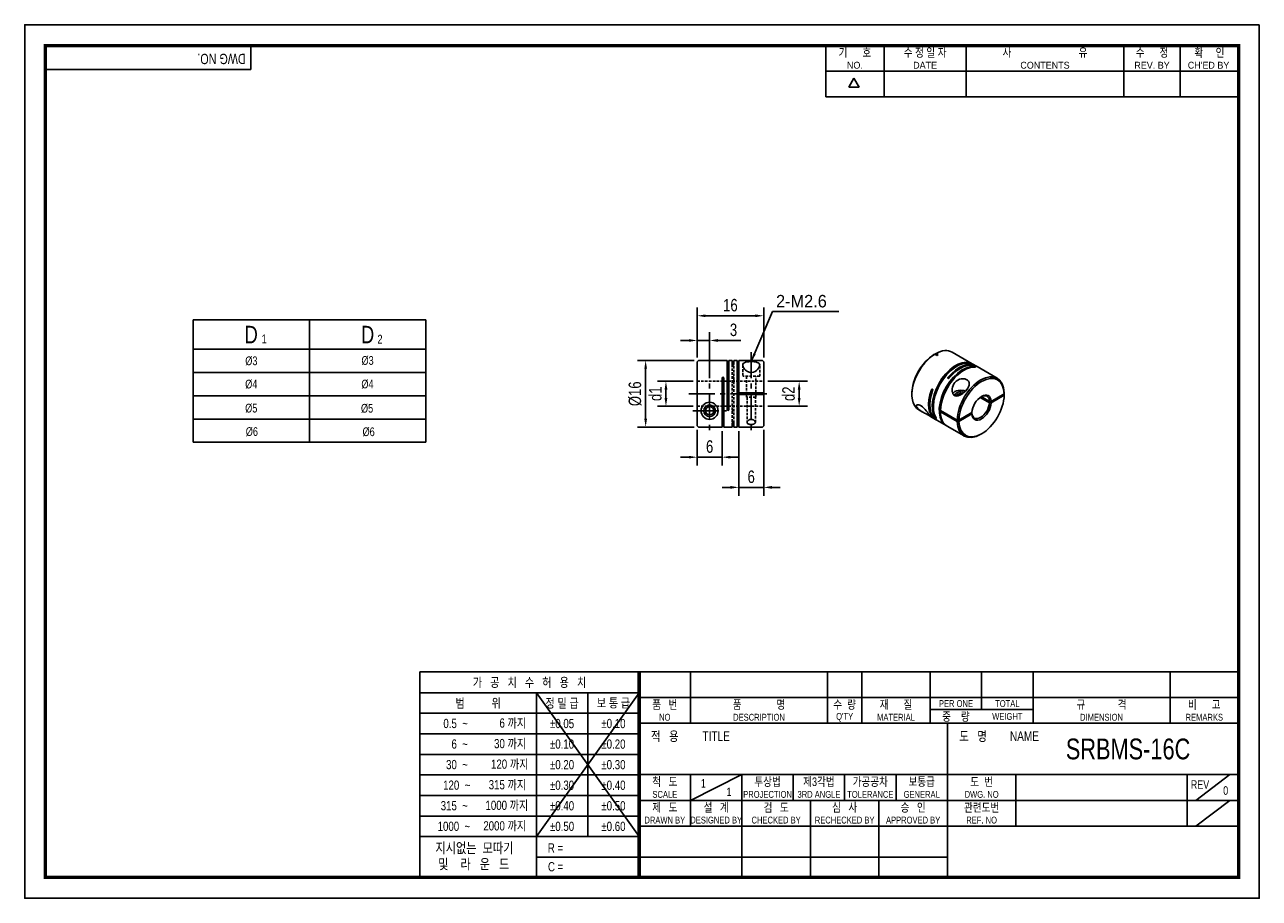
# Model space of a CAD drawing. Header units: millimetres. Extents: x 0 to 297, y 0 to 210.
import ezdxf
from ezdxf.enums import TextEntityAlignment as Align

# ---------------------------------------------------------------- set-up
doc = ezdxf.new("R2010")
doc.units = ezdxf.units.MM
doc.header["$LTSCALE"] = 5
for name, pattern in [('CENTER', [2, 1.25, -0.25, 0.25, -0.25]), ('CENTER2', [1.125, 0.75, -0.125, 0.125, -0.125]), ('DASHED', [0.75, 0.5, -0.25]), ('HIDDEN', [0.375, 0.25, -0.125]), ('HIDDEN2', [0.1875, 0.125, -0.0625]), ('PHANTOM2', [1.25, 0.625, -0.125, 0.125, -0.125, 0.125, -0.125])]:
    doc.linetypes.add(name, pattern=pattern)
doc.layers.get('0').update_dxf_attribs({"linetype": 'CONTINUOUS'})
doc.layers.get('Defpoints').update_dxf_attribs({"linetype": 'CONTINUOUS'})
for name, color, linetype in [('BM', 2, 'CONTINUOUS'), ('C', 1, 'CENTER2'), ('CT', 1, 'CENTER'), ('D', 7, 'CONTINUOUS'), ('DIM', 7, 'CONTINUOUS'), ('H', 3, 'HIDDEN'), ('HD', 4, 'DASHED'), ('P', 4, 'PHANTOM2')]:
    doc.layers.add(name, color=color, linetype=linetype)
doc.styles.get("Standard").update_dxf_attribs({"font": 'Gulim.ttf', "width": 0.8, "height": 3})
doc.dimstyles.new('LIM', dxfattribs={"dimtxt": 2, "dimasz": 2, "dimexe": 2, "dimexo": 1, "dimgap": 1, "dimtad": 1, "dimdec": 3, "dimzin": 9, "dimdsep": 46, "dimtxsty": 'Standard', "dimcen": 3, "dimclrd": 1, "dimclre": 1, "dimadec": 0, "dimazin": 0, "dimtfac": 1, "dimtdec": 3, "dimtmove": 0, "dimatfit": 3, "dimfxl": 0, "dimtolj": 1, "dimtzin": 0, "dimarcsym": 0})

# ---------------------------------------------------------------- blocks, each defined once
blk = doc.blocks.new('*D7')
at = {"layer": 'Defpoints', "color": 0}
for p in [(162.07, 129.28), (149.38, 113.29), (162.07, 113.29)]:
    blk.add_point(p, dxfattribs=at)
at = {"layer": 'DIM', "color": 1, "lineweight": -2}
for p, q in [((161.07, 129.28), (147.38, 129.28)), ((149.38, 127.28), (149.38, 115.29)), ((161.07, 113.29), (147.38, 113.29))]:
    blk.add_line(p, q, dxfattribs=at)
at = {"layer": 'DIM', "color": 1}
for points in [[(149.05, 127.28), (149.71, 127.28), (149.38, 129.28)], [(149.05, 115.29), (149.71, 115.29), (149.38, 113.29)]]:
    blk.add_solid(points, dxfattribs=at)
at = {"layer": 'DIM', "color": 0, "insert": (146.84, 121.28), "char_height": 3, "attachment_point": 5, "rotation": 90}
blk.add_mtext('\\A1;%%c16', dxfattribs=at)
blk = doc.blocks.new('*D8')
at = {"layer": 'Defpoints', "color": 0}
for p in [(154.26, 124.28), (161.77, 124.28), (161.77, 118.28)]:
    blk.add_point(p, dxfattribs=at)
at = {"layer": 'DIM', "color": 1, "lineweight": -2}
for p, q in [((160.77, 124.28), (152.26, 124.28)), ((154.26, 120.28), (154.26, 122.28)), ((160.77, 118.28), (152.26, 118.28))]:
    blk.add_line(p, q, dxfattribs=at)
at = {"layer": 'DIM', "color": 1}
for points in [[(153.93, 122.28), (154.6, 122.28), (154.26, 124.28)], [(153.93, 120.28), (154.6, 120.28), (154.26, 118.28)]]:
    blk.add_solid(points, dxfattribs=at)
at = {"layer": 'DIM', "color": 0, "insert": (151.72, 121.28), "char_height": 3, "attachment_point": 5, "rotation": 90}
blk.add_mtext('\\A1;d1', dxfattribs=at)
blk = doc.blocks.new('*D9')
at = {"layer": 'Defpoints', "color": 0}
for p in [(171.77, 113.28), (177.77, 113.58), (177.77, 98.78)]:
    blk.add_point(p, dxfattribs=at)
at = {"layer": 'DIM', "color": 1, "lineweight": -2}
for p, q in [((171.77, 112.28), (171.77, 96.78)), ((177.77, 112.58), (177.77, 96.78)), ((169.77, 98.78), (167.77, 98.78)), ((171.77, 98.78), (177.77, 98.78)), ((179.77, 98.78), (181.77, 98.78))]:
    blk.add_line(p, q, dxfattribs=at)
at = {"layer": 'DIM', "color": 1}
for points in [[(169.77, 99.12), (169.77, 98.45), (171.77, 98.78)], [(179.77, 99.12), (179.77, 98.45), (177.77, 98.78)]]:
    blk.add_solid(points, dxfattribs=at)
at = {"layer": 'DIM', "color": 0, "insert": (174.77, 101.32), "char_height": 3, "attachment_point": 5}
blk.add_mtext('\\A1;6', dxfattribs=at)
blk = doc.blocks.new('*D10')
at = {"layer": 'Defpoints', "color": 0}
for p in [(161.77, 113.59), (167.77, 113.29), (161.77, 106.04)]:
    blk.add_point(p, dxfattribs=at)
at = {"layer": 'DIM', "color": 1, "lineweight": -2}
for p, q in [((161.77, 112.59), (161.77, 104.04)), ((167.77, 112.29), (167.77, 104.04)), ((159.77, 106.04), (157.77, 106.04)), ((167.77, 106.04), (161.77, 106.04)), ((169.77, 106.04), (171.77, 106.04))]:
    blk.add_line(p, q, dxfattribs=at)
at = {"layer": 'DIM', "color": 1}
for points in [[(159.77, 106.37), (159.77, 105.71), (161.77, 106.04)], [(169.77, 106.37), (169.77, 105.71), (167.77, 106.04)]]:
    blk.add_solid(points, dxfattribs=at)
at = {"layer": 'DIM', "color": 0, "insert": (164.77, 108.58), "char_height": 3, "attachment_point": 5}
blk.add_mtext('\\A1;6', dxfattribs=at)
blk = doc.blocks.new('*D11')
at = {"layer": 'Defpoints', "color": 0}
for p in [(177.77, 124.28), (186.31, 124.28), (177.77, 118.28)]:
    blk.add_point(p, dxfattribs=at)
at = {"layer": 'DIM', "color": 1, "lineweight": -2}
for p, q in [((178.77, 124.28), (188.31, 124.28)), ((186.31, 120.28), (186.31, 122.28)), ((178.77, 118.28), (188.31, 118.28))]:
    blk.add_line(p, q, dxfattribs=at)
at = {"layer": 'DIM', "color": 1}
for points in [[(185.97, 122.28), (186.64, 122.28), (186.31, 124.28)], [(185.97, 120.28), (186.64, 120.28), (186.31, 118.28)]]:
    blk.add_solid(points, dxfattribs=at)
at = {"layer": 'DIM', "color": 0, "insert": (183.76, 121.28), "char_height": 3, "attachment_point": 5, "rotation": 90}
blk.add_mtext('\\A1;d2', dxfattribs=at)
blk = doc.blocks.new('*D12')
at = {"layer": 'Defpoints', "color": 0}
for p in [(161.77, 140.03), (161.77, 134.09), (177.77, 128.98)]:
    blk.add_point(p, dxfattribs=at)
at = {"layer": 'DIM', "color": 1, "lineweight": -2}
for p, q in [((161.77, 135.09), (161.77, 142.03)), ((175.77, 140.03), (163.77, 140.03)), ((177.77, 129.98), (177.77, 142.03))]:
    blk.add_line(p, q, dxfattribs=at)
at = {"layer": 'DIM', "color": 1}
for points in [[(163.77, 140.36), (163.77, 139.7), (161.77, 140.03)], [(175.77, 140.36), (175.77, 139.7), (177.77, 140.03)]]:
    blk.add_solid(points, dxfattribs=at)
at = {"layer": 'DIM', "color": 0, "insert": (169.77, 142.57), "char_height": 3, "attachment_point": 5}
blk.add_mtext('\\A1;16', dxfattribs=at)
blk = doc.blocks.new('*D13')
at = {"layer": 'Defpoints', "color": 0}
for p in [(164.77, 134.09), (161.77, 128.98), (164.77, 129.28)]:
    blk.add_point(p, dxfattribs=at)
at = {"layer": 'DIM', "color": 1, "lineweight": -2}
for p, q in [((159.77, 134.09), (157.77, 134.09)), ((161.77, 129.98), (161.77, 136.09)), ((161.77, 134.09), (164.77, 134.09)), ((164.77, 130.28), (164.77, 136.09)), ((166.77, 134.09), (172.26, 134.09))]:
    blk.add_line(p, q, dxfattribs=at)
at = {"layer": 'DIM', "color": 1}
for points in [[(159.77, 134.43), (159.77, 133.76), (161.77, 134.09)], [(166.77, 134.43), (166.77, 133.76), (164.77, 134.09)]]:
    blk.add_solid(points, dxfattribs=at)
at = {"layer": 'DIM', "color": 0, "insert": (170.52, 136.63), "char_height": 3, "attachment_point": 5}
blk.add_mtext('\\A1;3', dxfattribs=at)

msp = doc.modelspace()

# ---------------------------------------------------------------- linework, layer by layer
for p, q in [((54.437, 199.2323), (54.437, 205)), ((192.7139, 192.6407), (192.7139, 205)), ((206.7211, 192.6407), (206.7211, 205)), ((226.4959, 192.6407), (226.4959, 205)), ((264.3976, 192.6407), (264.3976, 205)), ((277.9928, 192.6407), (277.9928, 205)), ((54.437, 199.2323), (5, 199.2323)), ((192.7139, 198.8204), (291.588, 198.8204)), ((198.2565, 194.9765), (199.4924, 197.1172)), ((200.7283, 194.9765), (199.4924, 197.1172)), ((200.7283, 194.9765), (198.2565, 194.9765)), ((192.7139, 192.6407), (291.588, 192.6407)), ((40.491, 139.0157), (40.491, 109.6157)), ((40.491, 139.0157), (96.491, 139.0157)), ((96.491, 139.0157), (96.491, 109.6157)), ((40.491, 109.6157), (96.491, 109.6157)), ((95.0758, 54.437), (95.0758, 5)), ((147.8086, 54.437), (95.0758, 54.437)), ((292, 54.437), (147.8086, 54.437)), ((147.8086, 54.437), (147.8086, 5)), ((160.1679, 54.437), (160.1679, 42.0778)), ((193.1259, 54.437), (193.1259, 42.0778)), ((201.3654, 54.437), (201.3654, 42.0778)), ((217.8444, 54.437), (217.8444, 42.0778)), ((230.2037, 54.437), (230.2037, 45.3736)), ((242.563, 54.437), (242.563, 42.0778)), ((275.521, 54.437), (275.521, 42.0778)), ((147.8086, 49.4295), (95.0758, 49.4295)), ((147.8086, 49.4295), (123.0901, 14.8235)), ((123.0901, 49.4295), (147.8086, 14.8235)), ((123.0901, 49.4295), (123.0901, 5)), ((135.4493, 49.4295), (135.4493, 14.8235)), ((147.8086, 48.2574), (292, 48.2574)), ((217.8444, 45.3736), (242.563, 45.3736)), ((147.8086, 44.4858), (95.0758, 44.4858)), ((147.8086, 42.0778), (292, 42.0778)), ((221.9642, 5), (221.9642, 42.0778)), ((147.8086, 39.5421), (95.0758, 39.5421)), ((147.8086, 34.5984), (95.0758, 34.5984)), ((147.8086, 29.7185), (292, 29.7185)), ((160.1679, 23.5389), (172.5271, 29.7185)), ((160.1679, 29.7185), (160.1679, 17.3593)), ((172.5271, 29.7185), (172.5271, 5)), ((184.8864, 29.7185), (184.8864, 23.5389)), ((197.2457, 29.7185), (197.2457, 23.5389)), ((209.6049, 29.7185), (209.6049, 23.5389)), ((238.4432, 29.7185), (238.4432, 17.3593)), ((279.6407, 29.7185), (279.6407, 17.3593)), ((281.7006, 23.5389), (289.9401, 29.7185)), ((147.8086, 29.6547), (95.0758, 29.6547)), ((147.8086, 24.711), (95.0758, 24.711)), ((147.8086, 23.5389), (221.9642, 23.5389)), ((189.0061, 23.5389), (189.0061, 5)), ((205.4852, 23.5389), (205.4852, 5)), ((221.9642, 23.5389), (292, 23.5389)), ((281.7006, 17.3593), (289.9401, 23.5389)), ((147.8086, 19.7673), (95.0758, 19.7673)), ((147.8086, 17.3593), (292, 17.3593)), ((147.8086, 14.8235), (95.0758, 14.8235)), ((147.8086, 9.8798), (123.0901, 9.8798)), ((147.8086, 9.8798), (221.9642, 9.8798))]:
    msp.add_line(p, q)
at = {"color": 4}
for p, q in [((68.491, 139.0157), (68.491, 109.6157)), ((40.491, 132.0157), (96.491, 132.0157))]:
    msp.add_line(p, q, dxfattribs=at)
at = {"color": 1}
for p, q in [((40.491, 126.4157), (96.491, 126.4157)), ((40.491, 120.8157), (96.491, 120.8157)), ((40.491, 115.2157), (96.491, 115.2157))]:
    msp.add_line(p, q, dxfattribs=at)
msp.add_lwpolyline([(297, 210), (0, 210), (0, 0), (297, 0)], close=True)
msp.add_lwpolyline([(292, 205, 0.8, 0.8, 0), (5, 205, 0.8, 0.8, 0), (5, 5, 0.8, 0.8, 0), (292, 5, 0.8, 0.8, 0)], format="xyseb", close=True)
at = {"const_width": 0.824}
msp.add_lwpolyline([(147.8086, 5), (147.8086, 54.437)], dxfattribs=at)
at = {"layer": 'BM', "linetype": 'Continuous'}
for p, q in [((218.7317, 130.6844), (218.9438, 130.8069)), ((219.4404, 130.5202), (218.9438, 130.8069)), ((219.2267, 130.9702), (219.0145, 130.8477)), ((219.0145, 130.7661), (219.0145, 130.8477)), ((219.7232, 130.6835), (219.2267, 130.9702)), ((219.4404, 130.5202), (219.7232, 130.6835)), ((227.9643, 128.4699), (223.0852, 131.2868)), ((161.7707, 128.981), (162.0707, 129.2811)), ((161.7707, 113.5862), (161.7707, 128.981)), ((162.773, 129.2811), (162.0707, 129.2811)), ((168.9707, 129.2836), (162.773, 129.2836)), ((168.9707, 129.2836), (168.9707, 117.4836)), ((169.3707, 129.2836), (169.3707, 117.4836)), ((170.1707, 129.2836), (169.3707, 129.2836)), ((170.1707, 128.3235), (170.1707, 129.2836)), ((170.5707, 128.3235), (170.5707, 129.2836)), ((171.3707, 129.2836), (170.5707, 129.2836)), ((171.3707, 113.2836), (171.3707, 129.2836)), ((171.7707, 121.4836), (171.7707, 129.2836)), ((177.4707, 129.2836), (171.7707, 129.2836)), ((177.7707, 128.9836), (177.4707, 129.2836)), ((177.7707, 121.4836), (177.7707, 128.9836)), ((228.8128, 127.98), (228.2471, 128.3066)), ((228.3483, 127.6994), (228.3483, 127.8613)), ((233.9747, 124.9998), (229.0957, 127.8167)), ((167.7707, 125.0836), (167.7707, 113.2861)), ((168.1707, 125.0836), (168.1707, 113.2836)), ((222.1258, 125.2485), (222.1258, 124.994)), ((218.3582, 122.3875), (218.1378, 122.2603)), ((171.7707, 121.4836), (177.4707, 121.4836)), ((171.7707, 121.0836), (171.7707, 121.4836)), ((171.7707, 113.2836), (171.7707, 121.0836)), ((171.7707, 121.0836), (177.4707, 121.0836)), ((177.7707, 121.4836), (177.4707, 121.4836)), ((177.4707, 121.0836), (177.7707, 121.0836)), ((177.7707, 121.0836), (177.7707, 113.5836)), ((213.4284, 121.3376), (213.4284, 121.0927)), ((229.8526, 120.4228), (232.0913, 119.1303)), ((230.1161, 120.5973), (232.0913, 119.4569)), ((232.516, 119.4572), (232.0913, 119.4569)), ((232.0913, 119.1303), (232.516, 119.1306)), ((235.6297, 121.2549), (232.516, 119.4572)), ((235.6297, 120.9283), (232.516, 119.1306)), ((235.6298, 121.1733), (235.5591, 121.2141)), ((235.6298, 121.4999), (235.6297, 121.2549)), ((235.6297, 120.9283), (235.6298, 121.1733)), ((215.0852, 117.4304), (216.0567, 116.8696)), ((220.2891, 117.297), (224.3196, 114.97)), ((220.2891, 116.9704), (220.5719, 117.1337)), ((220.2891, 116.9704), (224.3196, 114.6434)), ((227.8577, 116.7677), (224.7439, 114.97)), ((227.8577, 116.4411), (224.7439, 114.6434)), ((227.8581, 116.6863), (227.7874, 116.7271)), ((227.8577, 116.4411), (227.8581, 116.6863)), ((162.0707, 113.2861), (161.7707, 113.5862)), ((162.0707, 113.2861), (167.7707, 113.2861)), ((168.1707, 113.2836), (170.1707, 113.2836)), ((170.1707, 113.2836), (170.1707, 114.2437)), ((170.5707, 113.2836), (170.5707, 114.2437)), ((170.5707, 113.2836), (171.3707, 113.2836)), ((171.7707, 113.2836), (177.4707, 113.2836)), ((177.4707, 113.2836), (177.7707, 113.5836)), ((217.9338, 115.7858), (219.1158, 115.1034)), ((218.9863, 115.565), (219.1266, 115.646)), ((219.3986, 114.9401), (221.6613, 113.6337)), ((221.9442, 113.4704), (225.9747, 111.1434)), ((224.7439, 114.97), (224.3196, 114.97)), ((224.3196, 114.6434), (224.7439, 114.6434)), ((229.9747, 111.5396), (230.1868, 111.6621))]:
    msp.add_line(p, q, dxfattribs=at)
for radius in [2.05, 1.4, 1]:
    msp.add_circle((164.7707, 117.1836), radius, dxfattribs=at)
for centre, radius, start, end in [((167.9707, 125.0836), 0.2, 0, 180), ((231.1902, 121.2836), 59.3944, 179.807066, 180.192934), ((169.1707, 117.4836), 0.2, 180, 360)]:
    msp.add_arc(centre, radius, start, end, dxfattribs=at)
for centre, major_axis, start_param, end_param in [((219.0852, 124.3586), (4, 6.9282), 0.81040077, 3.14159265), ((218.8731, 124.4811), (3.85, 6.6684), 0.81137511, 2.35619449), ((219.0852, 124.3586), (-4, -6.9282), 3.14159265, 3.90198821), ((223.9643, 121.5417), (-4, -6.9282), 3.10622994, 5.99275118), ((224.2471, 121.3784), (-4, -6.9282), 3.14159265, 5.99275118), ((225.6613, 120.5619), (4, 6.9282), 0.29043413, 3.17695536), ((225.9442, 120.3986), (-4, -6.9282), 3.43202679, 5.47278454), ((224.8128, 121.0518), (-4, -6.9282), 3.10622994, 4.42195485), ((225.0957, 120.8885), (-4, -6.9282), 3.14159265, 4.42195485), ((229.9747, 118.0716), (-4, -6.9282), 2.3811971, 5.47278454), ((230.1868, 117.9491), (-3.85, -6.6684), 2.38217144, 5.4718102), ((223.1158, 122.0316), (4, 6.9282), 1.86123046, 3.17695536), ((223.3986, 121.8683), (4, 6.9282), 1.86123046, 3.14159265), ((225.1664, 120.9294), (-2.05, 0), 4.12513761, 5.89342478), ((225.1664, 120.9294), (1.4, 0), 0.96476763, 3.29181337), ((225.1664, 120.6844), (-1.1, 0), 4.34215981, 6.21716988), ((230.1868, 117.9491), (3.85, 6.6684), 2.38217144, 5.4718102), ((230.1868, 117.9491), (-1.65, -2.8579), 2.41683771, 5.43714392), ((230.1868, 117.9491), (1.65, 2.8579), 2.41683771, 5.43714392), ((229.9747, 118.0716), (1.5, 2.5981), 2.42291064, 5.431071), ((229.9747, 118.0716), (-1.5, -2.5981), 2.42291064, 3.87816325), ((225.9442, 120.3986), (4, 6.9282), 2.3811971, 3.14159265), ((229.9747, 118.0716), (4, 6.9282), 2.3811971, 3.92699082)]:
    msp.add_ellipse(centre, major_axis=major_axis, ratio=0.57735027, start_param=start_param, end_param=end_param, dxfattribs=at)
for points, knots in [([(170.2144, 128.2547), (170.2007, 128.2644), (170.19, 128.2751), (170.1827, 128.2862), (170.1748, 128.2983), (170.1707, 128.311), (170.1707, 128.3235)], [0.775966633, 0.775966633, 0.775966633, 0.775966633, 0.883001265, 0.883001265, 0.883001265, 1, 1, 1, 1]), ([(170.4524, 128.2218), (170.4321, 128.2166), (170.4094, 128.2132), (170.3866, 128.2121), (170.3813, 128.2119), (170.376, 128.2118), (170.3707, 128.2118), (170.3505, 128.2118), (170.33, 128.2136), (170.311, 128.217), (170.292, 128.2205), (170.274, 128.2255), (170.2581, 128.2317)], [0.375179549, 0.375179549, 0.375179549, 0.375179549, 0.477632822, 0.477632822, 0.477632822, 0.500900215, 0.500900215, 0.500900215, 0.591199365, 0.591199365, 0.591199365, 0.681160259, 0.681160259, 0.681160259, 0.681160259]), ([(170.5707, 128.3235), (170.5707, 128.3099), (170.5659, 128.296), (170.5565, 128.283), (170.5471, 128.2699), (170.5328, 128.2573), (170.5144, 128.2466), (170.4973, 128.2366), (170.476, 128.2279), (170.4524, 128.2218)], [0, 0, 0, 0, 0.127716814, 0.127716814, 0.127716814, 0.255922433, 0.255922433, 0.255922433, 0.375179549, 0.375179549, 0.375179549, 0.375179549]), ([(171.3849, 128.283), (171.3944, 128.2699), (171.4087, 128.2573), (171.4271, 128.2466), (171.4442, 128.2366), (171.4655, 128.2279), (171.4891, 128.2218)], [0.127716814, 0.127716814, 0.127716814, 0.127716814, 0.255922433, 0.255922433, 0.255922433, 0.375179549, 0.375179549, 0.375179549, 0.375179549]), ([(171.4891, 128.2218), (171.5094, 128.2166), (171.5321, 128.2132), (171.5549, 128.2121), (171.5602, 128.2119), (171.5655, 128.2118), (171.5707, 128.2118), (171.591, 128.2118), (171.6115, 128.2136), (171.6305, 128.217), (171.6495, 128.2205), (171.6675, 128.2255), (171.6834, 128.2317), (171.7001, 128.2382), (171.7149, 128.2461), (171.7271, 128.2547)], [0.375179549, 0.375179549, 0.375179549, 0.375179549, 0.477632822, 0.477632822, 0.477632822, 0.500900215, 0.500900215, 0.500900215, 0.591199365, 0.591199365, 0.591199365, 0.681160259, 0.681160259, 0.681160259, 0.775966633, 0.775966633, 0.775966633, 0.775966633]), ([(171.7271, 128.2547), (171.7408, 128.2644), (171.7515, 128.2751), (171.7588, 128.2862), (171.7667, 128.2983), (171.7707, 128.311), (171.7707, 128.3235)], [0.775966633, 0.775966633, 0.775966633, 0.775966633, 0.883001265, 0.883001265, 0.883001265, 1, 1, 1, 1]), ([(176.8207, 128.1531), (176.8207, 128.4582), (176.6172, 128.6953), (175.8002, 128.9763), (175.1964, 129.0273), (174.0172, 129.0021), (173.4584, 128.9217), (172.7885, 128.5728), (172.6716, 128.2988), (172.8093, 127.6528), (173.0432, 127.286), (173.5969, 126.7998), (173.8189, 126.6478), (174.3421, 126.4332), (174.6419, 126.3794), (175.5254, 126.4653), (176.0066, 126.8107), (176.6363, 127.4863), (176.8207, 127.8479), (176.8207, 128.1531)], [0, 0, 0, 0, 0.125, 0.125, 0.25, 0.25, 0.375, 0.375, 0.5, 0.5, 0.625, 0.625, 0.6875, 0.6875, 0.75, 0.75, 0.875, 0.875, 1, 1, 1, 1]), ([(228.3483, 127.8613), (228.3661, 127.8605), (228.3874, 127.8576), (228.4107, 127.8527), (228.4341, 127.8478), (228.4601, 127.8409), (228.4866, 127.8323), (228.5112, 127.8244), (228.537, 127.8148), (228.5611, 127.8045), (228.5819, 127.7957), (228.6022, 127.786), (228.6195, 127.7766)], [0, 0, 0, 0, 0.127716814, 0.127716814, 0.127716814, 0.255922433, 0.255922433, 0.255922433, 0.375179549, 0.375179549, 0.375179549, 0.477632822, 0.477632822, 0.477632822, 0.477632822]), ([(228.6885, 127.7106), (228.6861, 127.7059), (228.68, 127.7025), (228.6709, 127.7004), (228.6611, 127.698), (228.6475, 127.6973), (228.6312, 127.698)], [0.775966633, 0.775966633, 0.775966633, 0.775966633, 0.883001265, 0.883001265, 0.883001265, 1, 1, 1, 1]), ([(222.1258, 124.994), (222.1115, 125.0023), (222.0992, 125.0135), (222.09, 125.0265), (222.0808, 125.0394), (222.0743, 125.0545), (222.0707, 125.0705), (222.0669, 125.0873), (222.0663, 125.1055), (222.0685, 125.1236), (222.0709, 125.1441), (222.077, 125.1652), (222.086, 125.1854), (222.0959, 125.2074), (222.1095, 125.2289), (222.1258, 125.2485)], [0.500900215, 0.500900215, 0.500900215, 0.500900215, 0.591199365, 0.591199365, 0.591199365, 0.681160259, 0.681160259, 0.681160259, 0.775966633, 0.775966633, 0.775966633, 0.883001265, 0.883001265, 0.883001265, 1, 1, 1, 1]), ([(222.4086, 125.0852), (222.3909, 125.0639), (222.3696, 125.0442), (222.3463, 125.0278), (222.3229, 125.0113), (222.2969, 124.9977), (222.2704, 124.9886), (222.2458, 124.9802), (222.22, 124.9756), (222.1959, 124.976), (222.1751, 124.9763), (222.1548, 124.9804), (222.1375, 124.9881)], [0, 0, 0, 0, 0.127716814, 0.127716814, 0.127716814, 0.255922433, 0.255922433, 0.255922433, 0.375179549, 0.375179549, 0.375179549, 0.477632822, 0.477632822, 0.477632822, 0.477632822]), ([(226.6159, 122.2721), (226.9774, 122.7299), (227.2209, 123.2302), (227.2117, 124.1215), (226.9458, 124.5025), (226.045, 124.9248), (225.4209, 124.9551), (224.3078, 124.5745), (223.8304, 124.1706), (223.2303, 123.1842), (223.0901, 122.6129), (223.1352, 121.7898), (223.1945, 121.5187), (223.4322, 121.0535), (223.6136, 120.8695), (224.2889, 120.6081), (224.8347, 120.8124), (225.7949, 121.4043), (226.2544, 121.8142), (226.6159, 122.2721)], [0, 0, 0, 0, 0.125, 0.125, 0.25, 0.25, 0.375, 0.375, 0.5, 0.5, 0.625, 0.625, 0.6875, 0.6875, 0.75, 0.75, 0.875, 0.875, 1, 1, 1, 1]), ([(218.1378, 122.2603), (218.1474, 122.2863), (218.1606, 122.3107), (218.1765, 122.3314), (218.1923, 122.3522), (218.2114, 122.3699), (218.232, 122.3823), (218.2512, 122.3938), (218.2724, 122.4011), (218.2934, 122.4025), (218.3114, 122.4038), (218.3299, 122.4007), (218.3467, 122.3933)], [0, 0, 0, 0, 0.127716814, 0.127716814, 0.127716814, 0.255922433, 0.255922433, 0.255922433, 0.375179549, 0.375179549, 0.375179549, 0.477632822, 0.477632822, 0.477632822, 0.477632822]), ([(218.3582, 122.3875), (218.3725, 122.3793), (218.3857, 122.3676), (218.3967, 122.3535), (218.4077, 122.3395), (218.4169, 122.3229), (218.4238, 122.305), (218.431, 122.2862), (218.4359, 122.2656), (218.4384, 122.2447), (218.4413, 122.2212), (218.4412, 122.1966), (218.4385, 122.1728), (218.4356, 122.1468), (218.4295, 122.1209), (218.4206, 122.097)], [0.500900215, 0.500900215, 0.500900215, 0.500900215, 0.591199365, 0.591199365, 0.591199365, 0.681160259, 0.681160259, 0.681160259, 0.775966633, 0.775966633, 0.775966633, 0.883001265, 0.883001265, 0.883001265, 1, 1, 1, 1]), ([(217.9452, 115.781), (217.9544, 115.7862), (217.8607, 115.8967), (217.5236, 116.3518), (217.2466, 116.7441), (216.5303, 117.6104), (216.0792, 118.0717), (215.224, 118.6261), (214.832, 118.71), (214.4481, 118.504), (214.4714, 118.2344), (214.6874, 117.9412)], [0.386256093, 0.386256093, 0.386256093, 0.386256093, 0.5, 0.5, 0.625, 0.625, 0.75, 0.75, 0.875, 0.875, 1, 1, 1, 1]), ([(214.6874, 117.9412), (214.9034, 117.648), (215.2837, 117.3446), (215.9767, 116.9115), (216.2298, 116.7694), (216.7502, 116.488), (217.0211, 116.3462), (217.477, 116.091), (217.6552, 115.9796), (217.868, 115.8349), (217.9188, 115.7946), (217.9373, 115.7838)], [0, 0, 0, 0, 0.125, 0.125, 0.1875, 0.1875, 0.25, 0.25, 0.3125, 0.3125, 0.372475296, 0.372475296, 0.372475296, 0.372475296]), ([(170.2891, 114.3453), (170.3094, 114.3506), (170.3321, 114.354), (170.3549, 114.355), (170.3602, 114.3553), (170.3655, 114.3554), (170.3707, 114.3554), (170.391, 114.3554), (170.4115, 114.3535), (170.4305, 114.3501)], [0.375179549, 0.375179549, 0.375179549, 0.375179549, 0.477632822, 0.477632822, 0.477632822, 0.500900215, 0.500900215, 0.500900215, 0.591199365, 0.591199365, 0.591199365, 0.591199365]), ([(170.4305, 114.3501), (170.4495, 114.3467), (170.4675, 114.3416), (170.4834, 114.3354), (170.5001, 114.3289), (170.5149, 114.321), (170.5271, 114.3125)], [0.591199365, 0.591199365, 0.591199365, 0.591199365, 0.681160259, 0.681160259, 0.681160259, 0.775966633, 0.775966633, 0.775966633, 0.775966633]), ([(170.5271, 114.3125), (170.5408, 114.3028), (170.5515, 114.292), (170.5588, 114.2809), (170.5667, 114.2689), (170.5707, 114.2561), (170.5707, 114.2437)], [0.775966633, 0.775966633, 0.775966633, 0.775966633, 0.883001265, 0.883001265, 0.883001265, 1, 1, 1, 1]), ([(171.7565, 114.2841), (171.7471, 114.2972), (171.7328, 114.3098), (171.7144, 114.3206), (171.6973, 114.3306), (171.676, 114.3393), (171.6524, 114.3453), (171.6321, 114.3506), (171.6094, 114.354), (171.5866, 114.355), (171.5813, 114.3553), (171.576, 114.3554), (171.5707, 114.3554), (171.5505, 114.3554), (171.53, 114.3535), (171.511, 114.3501), (171.492, 114.3467), (171.474, 114.3416), (171.4581, 114.3354), (171.4414, 114.3289), (171.4266, 114.321), (171.4144, 114.3125)], [0.127716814, 0.127716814, 0.127716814, 0.127716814, 0.255922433, 0.255922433, 0.255922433, 0.375179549, 0.375179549, 0.375179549, 0.477632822, 0.477632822, 0.477632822, 0.500900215, 0.500900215, 0.500900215, 0.591199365, 0.591199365, 0.591199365, 0.681160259, 0.681160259, 0.681160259, 0.775966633, 0.775966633, 0.775966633, 0.775966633]), ([(175.7707, 114.4141), (175.7707, 114.501), (175.7384, 114.5942), (175.6777, 114.6838), (175.6224, 114.7653), (175.5417, 114.8465), (175.4393, 114.9165), (175.3649, 114.9675), (175.2769, 115.0137), (175.1795, 115.0487), (175.0983, 115.0779), (175.0087, 115.0999), (174.9168, 115.1111), (174.8245, 115.1223), (174.7275, 115.1228), (174.6351, 115.1123), (174.5496, 115.1027), (174.4659, 115.0837), (174.3892, 115.0581), (174.3067, 115.0307), (174.2304, 114.9952), (174.1633, 114.9554), (174.0832, 114.9081), (174.0143, 114.8538), (173.9583, 114.7975), (173.8903, 114.7291), (173.8397, 114.656), (173.8086, 114.5842), (173.7732, 114.5027), (173.762, 114.4205), (173.7778, 114.3447), (173.7935, 114.2694), (173.8367, 114.1979), (173.9071, 114.1373), (173.9698, 114.0833), (174.0563, 114.036), (174.1597, 113.9997), (174.25, 113.9681), (174.356, 113.9437), (174.4679, 113.9285), (174.57, 113.9147), (174.68, 113.9079), (174.788, 113.9087), (174.8917, 113.9094), (174.9965, 113.9171), (175.0938, 113.9314), (175.1911, 113.9456), (175.2834, 113.9668), (175.3641, 113.9937), (175.4478, 114.0216), (175.5211, 114.0563), (175.5799, 114.0959), (175.643, 114.1383), (175.691, 114.1874), (175.7226, 114.2401), (175.7549, 114.2942), (175.7707, 114.3533), (175.7707, 114.4141)], [0, 0, 0, 0, 0.07529535, 0.07529535, 0.07529535, 0.14377481, 0.14377481, 0.14377481, 0.1933107, 0.1933107, 0.1933107, 0.2345169, 0.2345169, 0.2345169, 0.27595425, 0.27595425, 0.27595425, 0.31411391, 0.31411391, 0.31411391, 0.35511841, 0.35511841, 0.35511841, 0.40407871, 0.40407871, 0.40407871, 0.46361984, 0.46361984, 0.46361984, 0.53130435, 0.53130435, 0.53130435, 0.59873449, 0.59873449, 0.59873449, 0.65874172, 0.65874172, 0.65874172, 0.71100183, 0.71100183, 0.71100183, 0.75858481, 0.75858481, 0.75858481, 0.80422603, 0.80422603, 0.80422603, 0.84985559, 0.84985559, 0.84985559, 0.89714674, 0.89714674, 0.89714674, 0.94791134, 0.94791134, 0.94791134, 1, 1, 1, 1]), ([(219.2177, 115.3596), (219.2141, 115.3615), (219.2105, 115.3635), (219.2067, 115.3657), (219.1924, 115.3739), (219.1766, 115.3841), (219.1607, 115.3954), (219.1449, 115.4066), (219.1286, 115.4191), (219.113, 115.4319), (219.0965, 115.4454), (219.0805, 115.4595), (219.0658, 115.4734), (219.0493, 115.4891), (219.0341, 115.5048), (219.0212, 115.5196), (219.007, 115.5358), (218.9951, 115.5513), (218.9863, 115.565)], [0.477632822, 0.477632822, 0.477632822, 0.477632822, 0.500900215, 0.500900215, 0.500900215, 0.591199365, 0.591199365, 0.591199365, 0.681160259, 0.681160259, 0.681160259, 0.775966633, 0.775966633, 0.775966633, 0.883001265, 0.883001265, 0.883001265, 1, 1, 1, 1]), ([(219.2692, 115.4017), (219.2788, 115.3868), (219.2852, 115.3737), (219.2877, 115.3636), (219.2903, 115.3535), (219.2891, 115.3461), (219.2837, 115.3425), (219.2787, 115.3391), (219.2698, 115.339), (219.2574, 115.3425), (219.2467, 115.3455), (219.233, 115.3513), (219.2177, 115.3596)], [0, 0, 0, 0, 0.127716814, 0.127716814, 0.127716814, 0.255922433, 0.255922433, 0.255922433, 0.375179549, 0.375179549, 0.375179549, 0.477632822, 0.477632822, 0.477632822, 0.477632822])]:
    msp.add_open_spline(points, degree=3, knots=knots, dxfattribs=at)
for points in [[(170.2581, 128.2317), (170.2414, 128.2382), (170.2266, 128.2461), (170.2144, 128.2547)], [(171.3707, 128.3235), (171.3707, 128.3099), (171.3756, 128.296), (171.3849, 128.283)], [(228.6195, 127.7766), (228.6236, 127.7745), (228.6274, 127.7723), (228.6312, 127.7701)], [(228.6312, 127.7701), (228.6455, 127.7619), (228.6577, 127.7537), (228.667, 127.7463)], [(228.667, 127.7463), (228.6762, 127.7389), (228.6827, 127.7321), (228.6863, 127.7262)], [(228.6863, 127.7262), (228.69, 127.7201), (228.6907, 127.7148), (228.6885, 127.7106)], [(222.1375, 124.9881), (222.1334, 124.9899), (222.1295, 124.9919), (222.1258, 124.994)], [(218.3467, 122.3933), (218.3506, 122.3916), (218.3545, 122.3897), (218.3582, 122.3875)], [(170.1707, 114.2437), (170.1707, 114.2572), (170.1756, 114.2711), (170.1849, 114.2841)], [(170.1849, 114.2841), (170.1944, 114.2972), (170.2087, 114.3098), (170.2271, 114.3206)], [(170.2271, 114.3206), (170.2442, 114.3306), (170.2655, 114.3393), (170.2891, 114.3453)], [(171.3827, 114.2809), (171.3748, 114.2689), (171.3707, 114.2561), (171.3707, 114.2437)], [(171.4144, 114.3125), (171.4007, 114.3028), (171.39, 114.292), (171.3827, 114.2809)], [(171.7707, 114.2437), (171.7707, 114.2572), (171.7659, 114.2711), (171.7565, 114.2841)]]:
    msp.add_open_spline(points, degree=3, dxfattribs=at)
at = {"layer": 'C'}
msp.add_line((147.8086, 49.4295), (147.8086, 49.3961), dxfattribs=at)
at = {"layer": 'CT'}
for p, q in [((164.7707, 131.2836), (164.7707, 111.2861)), ((174.7707, 131.2836), (174.7707, 111.2861)), ((159.7707, 121.2836), (179.7707, 121.2836)), ((160.7207, 117.1836), (168.8207, 117.1836))]:
    msp.add_line(p, q, dxfattribs=at)
at = {"layer": 'H'}
msp.add_line((147.8086, 49.3128), (147.8086, 49.2711), dxfattribs=at)
at = {"layer": 'HD', "linetype": 'HIDDEN2'}
for p, q in [((170.1707, 128.3235), (170.1707, 114.2437)), ((170.5707, 114.2437), (170.5707, 128.3235)), ((172.7207, 128.1518), (172.7207, 125.4836)), ((176.8207, 125.4836), (176.8207, 128.1531)), ((176.8207, 125.4836), (172.7207, 125.4836)), ((173.6707, 125.4836), (173.6707, 121.4836)), ((175.8707, 121.4836), (175.8707, 125.4836)), ((161.7707, 124.2836), (177.7707, 124.2836)), ((173.6707, 121.0836), (173.6707, 120.4836)), ((175.8707, 120.4836), (173.6707, 120.4836)), ((173.7707, 120.4836), (173.7707, 114.4151)), ((175.7707, 114.4141), (175.7707, 120.4836)), ((175.8707, 120.4836), (175.8707, 121.0836)), ((161.7707, 118.2836), (177.7707, 118.2836))]:
    msp.add_line(p, q, dxfattribs=at)
for centre, start, end in [((170.3707, 125.0836), 0, 180), ((170.3707, 117.4836), 180, 360)]:
    msp.add_arc(centre, 0.2, start, end, dxfattribs=at)
at = {"layer": 'P'}
msp.add_line((147.8086, 49.221), (147.8086, 49.1627), dxfattribs=at)

# ---------------------------------------------------------------- texts
at = {"color": 0}
for s, insert, char_height, width, attachment_point in [('D', (54.491, 135.5157), 4.2, 28, 5), ('D', (82.491, 135.5157), 4.2, 28, 5), ('1', (56.9868, 135.5406), 2.1, 6.3, 1), ('2', (84.8572, 135.4602), 2.1, 3.36, 1), ('%%c3', (54.526, 129.1688), 2.1, 28, 5), ('%%c3', (82.4876, 129.2496), 2.1, 28, 5), ('%%c4', (54.509, 123.5738), 2.1, 28, 5), ('%%c4', (82.4619, 123.5874), 2.1, 28, 5), ('%%c5', (54.5, 117.7904), 2.1, 28, 5), ('%%c5', (82.3651, 117.7554), 2.1, 28, 5), ('%%c6', (54.647, 112.1561), 2.1, 28, 5), ('%%c6', (82.7396, 112.1167), 2.1, 28, 5)]:
    msp.add_mtext(s, dxfattribs=dict(at, insert=insert, char_height=char_height, width=width, attachment_point=attachment_point))
at = {"layer": 'D', "width": 0.8}
for s, height, p in [('확     인', 2.05988, (284.9964, 203.3521)), ('기      호', 2.05988, (199.7175, 203.3521)), ('수 정 일 자', 2.05988, (216.6085, 203.3521)), ('사                           유', 2.059877, (245.4468, 203.3521)), ('수      정', 2.05988, (271.1952, 203.3521)), ('가   공   치   수   허   용   치', 2.224667, (121.4422, 51.9333)), ('범          위', 2.224667, (109.0829, 46.9576)), ('정 밀 급', 2.22467, (129.2697, 46.9576)), ('보 통 급', 2.22467, (141.629, 46.9576)), ('품   번', 2.05988, (153.9882, 46.6095)), ('품              명', 2.059877, (176.6469, 46.6095)), ('수  량', 2.05988, (197.2457, 46.6095)), ('재      질', 2.05988, (209.6049, 46.6095)), ('PER ONE', 1.6479, (224.0241, 46.8155)), ('TOTAL', 1.6479, (236.3833, 46.8155)), ('규             격', 2.059877, (259.042, 46.6095)), ('비      고', 2.05988, (283.7605, 46.6095)), ('NO', 1.6479, (153.9882, 43.5197)), ('DESCRIPTION', 1.647902, (176.6469, 43.5197)), ("Q'TY", 1.6479, (197.2457, 43.5197)), ('MATERIAL', 1.6479, (209.6049, 43.5197)), ('중    량', 2.05988, (224.0241, 43.7257)), ('WEIGHT', 1.6479, (236.3833, 43.7257)), ('DIMENSION', 1.6479, (259.042, 43.5197)), ('REMARKS', 1.6479, (283.7605, 43.5197)), ('%%p0.05', 2.22467, (129.2697, 42.0139)), ('%%p0.10', 2.22467, (141.629, 42.0139)), ('%%p0.10', 2.22467, (129.2697, 37.0702)), ('%%p0.20', 2.22467, (141.629, 37.0702)), ('적   용', 2.30706, (153.9882, 38.988)), ('TITLE', 2.30706, (166.3475, 38.988)), ('도   명', 2.30706, (228.1438, 38.988)), ('NAME', 2.30706, (240.5031, 38.988)), ('SRBMS-16C', 5, (265.4275, 35.8982)), ('%%p0.20', 2.22467, (129.2697, 32.1265)), ('%%p0.30', 2.22467, (141.629, 32.1265)), ('%%p0.30', 2.22467, (129.2697, 27.1828)), ('%%p0.40', 2.22467, (141.629, 27.1828)), ('척   도', 2.05988, (153.9882, 28.0706)), ('1', 2.0599, (163.2577, 27.6586)), ('1', 2.0599, (169.4373, 25.5988)), ('투상법', 2.05988, (178.7068, 28.0706)), ('제3각법', 2.05988, (191.066, 28.0706)), ('가공공차', 2.05988, (203.4253, 28.0706)), ('보통급', 2.05988, (215.7845, 28.0706)), ('도  번', 2.05988, (230.2037, 28.0706)), ('REV', 2.05988, (282.7306, 27.3497)), ('0', 2.0599, (288.9102, 25.9078)), ('%%p0.40', 2.22467, (129.2697, 22.2391)), ('%%p0.50', 2.22467, (141.629, 22.2391)), ('SCALE', 1.6479, (153.9882, 24.9808)), ('PROJECTION', 1.6479, (178.7068, 24.9808)), ('3RD ANGLE', 1.6479, (191.066, 24.9808)), ('TOLERANCE', 1.6479, (203.4253, 24.9808)), ('GENERAL', 1.6479, (215.7845, 24.9808)), ('DWG. NO', 1.6479, (230.2037, 24.9808)), ('제   도', 2.05988, (153.9882, 21.891)), ('설   계', 2.05988, (166.3475, 21.891)), ('검   도', 2.05988, (180.7666, 21.891)), ('심   사', 2.05988, (197.2457, 21.891)), ('승   인', 2.05988, (213.7247, 21.891)), ('관련도번', 2.05988, (230.2037, 21.891)), ('%%p0.50', 2.22467, (129.2697, 17.2954)), ('%%p0.60', 2.22467, (141.629, 17.2954)), ('REF. NO', 1.6479, (230.2037, 18.8012))]:
    msp.add_text(s, height=height, dxfattribs=at).set_placement(p, align=Align.MIDDLE)
msp.add_text('DWG NO.', height=2.47185, rotation=180, dxfattribs=at).set_placement((53.1681, 203.0007))
at = {"layer": 'D'}
for s, p in [('NO.', (199.7175, 200.2623)), ('DATE', (216.6085, 200.2623)), ('CONTENTS', (245.4468, 200.2623)), ('REV. BY', (271.1952, 200.2623)), ("CH'ED BY", (284.7904, 200.2623))]:
    msp.add_text(s, height=1.6479, dxfattribs=at).set_placement(p, align=Align.MIDDLE)
at = {"layer": 'D', "width": 0.8}
for s, height, p in [('DRAWN BY', 1.6479, (153.9882, 17.9772)), ('DESIGNED BY', 1.647902, (166.3475, 17.9772)), ('CHECKED BY', 1.6479, (180.7666, 17.9772)), ('RECHECKED BY', 1.647902, (197.2457, 17.9772)), ('APPROVED BY', 1.647902, (213.7247, 17.9772))]:
    msp.add_text(s, height=height, dxfattribs=at).set_placement(p, align=Align.CENTER)
at = {"layer": 'D', "linetype": 'ByBlock', "width": 0.8}
for s, height, p in [('지시없는  모따기', 2.47185, (98.783, 10.8675)), ('및    라   운   드', 2.471852, (99.4623, 6.9968))]:
    msp.add_text(s, height=height, dxfattribs=at).set_placement(p)
at = {"layer": 'D', "width": 0.8}
for s, p in [('R = ', (125.8389, 10.9999)), ('C = ', (125.878, 6.4776))]:
    msp.add_text(s, height=2.22467, dxfattribs=at).set_placement(p)
at = {"layer": 'D', "char_height": 2.22467, "attachment_point": 6}
for s, insert, width in [('0.5  ~', (106.6111, 42.0139), 8.231062), ('6 까지', (120.6182, 42.0139), 9.803532), ('30 까지', (120.6182, 37.0702), 9.803491), ('6  ~', (106.6111, 37.0702), 8.231022), ('30  ~', (106.6111, 32.1265), 8.231022), ('120 까지', (121.1758, 32.1265), 12.652424), ('120  ~', (107.1976, 27.1828), 8.937991), ('315 까지', (120.6182, 27.1828), 12.097781), ('1000 까지', (121.1426, 22.2391), 13.382285), ('315  ~', (106.6111, 22.2391), 9.885083), ('1000  ~', (107.1704, 17.2954), 14.528725), ('2000 까지', (120.6182, 17.2954), 12.974319)]:
    msp.add_mtext(s, dxfattribs=dict(at, insert=insert, width=width))
at = {"layer": 'DIM'}
msp.add_text('2-M2.6', height=3, dxfattribs=at).set_placement((180.7419, 142.0475))

# ---------------------------------------------------------------- dimensions: what is measured, and where the dimension line sits
for base, p1, p2, picture, middle in [((161.7707, 140.0305), (177.7707, 128.9836), (161.7707, 134.0942), '*D12', (169.7707, 142.5725)), ((164.7707, 134.0942), (161.7707, 128.981), (164.7707, 129.2836), '*D13', (170.5154, 136.6321)), ((161.7707, 106.0389), (167.7707, 113.2861), (161.7707, 113.5862), '*D10', (164.7707, 108.5769)), ((177.7707, 98.7822), (171.7707, 113.2836), (177.7707, 113.5836), '*D9', (174.7707, 101.3202))]:
    dim = msp.add_linear_dim(base=base, p1=p1, p2=p2, dimstyle='LIM', dxfattribs=at)
    dim.commit()
    dim.dimension.update_dxf_attribs({"geometry": picture, "text_midpoint": middle})
for base, p1, p2, text, picture, middle in [((149.3804, 113.2861), (162.0707, 129.2811), (162.0707, 113.2861), '%%c16', '*D7', (146.8384, 121.2836)), ((154.2629, 124.2836), (161.7707, 118.2836), (161.7707, 124.2836), 'd1', '*D8', (151.719, 121.2836)), ((186.3059, 124.2836), (177.7707, 118.2836), (177.7707, 124.2836), 'd2', '*D11', (183.7639, 121.2836))]:
    dim = msp.add_linear_dim(base=base, p1=p1, p2=p2, angle=90, text=text, dimstyle='LIM', dxfattribs=at)
    dim.commit()
    dim.dimension.update_dxf_attribs({"geometry": picture, "text_midpoint": middle})

# ---------------------------------------------------------------- leaders
msp.add_leader([(174.7707, 129.0166), (179.9126, 141.0414), (195.8536, 141.0414)], dimstyle='LIM', override={"dimgap": 1, "dimtad": 0}, dxfattribs=at)

doc.saveas('drawing.dxf')
